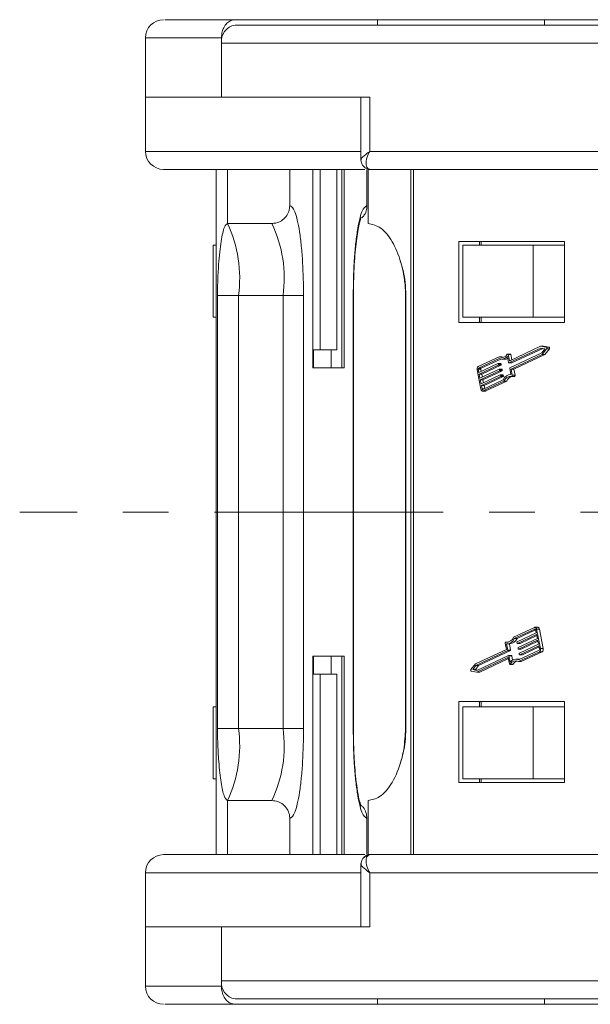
# Model space of a CAD drawing. Header units: millimetres. Extents: x 3223 to 4146, y -133 to 519.
# Tile 3 of 39: x 3518 to 3549, y 36 to 91. Entities that reach past the tile are written whole.
import ezdxf

# ---------------------------------------------------------------- set-up
doc = ezdxf.new("R2010")
doc.units = ezdxf.units.MM
doc.linetypes.add('CENTERX2', pattern=[20.32, 12.7, -2.54, 2.54, -2.54])

msp = doc.modelspace()

# ---------------------------------------------------------------- linework, layer by layer
at = {"color": 7, "linetype": 'Continuous', "lineweight": 15}
for p, q in [((3529.776, 90.5), (3537.672, 90.5)), ((3552.213, 90.2), (3529.776, 90.2)), ((3537.672, 90.5), (3537.672, 90.2)), ((3537.672, 90.5), (3546.935, 90.5)), ((3546.935, 90.2), (3546.935, 90.5)), ((3546.935, 90.5), (3554.831, 90.5)), ((3524.803, 89.5), (3524.803, 86.2)), ((3529.016, 89.5), (3524.803, 89.5)), ((3529.016, 89.2), (3529.016, 89.5)), ((3529.016, 86.2), (3529.016, 89.2)), ((3529.016, 89.2), (3550.727, 89.2)), ((3524.803, 86.2), (3524.803, 83.2)), ((3529.016, 86.2), (3524.803, 86.2)), ((3537.242, 86.2), (3529.016, 86.2)), ((3536.76, 86.2), (3536.76, 82.698)), ((3537.242, 83.2), (3537.242, 86.2)), ((3536.76, 83.2), (3524.803, 83.2)), ((3558.952, 83.2), (3537.242, 83.2)), ((3528.719, 82.2), (3528.719, 44.2)), ((3528.725, 44.2), (3528.725, 82.2)), ((3529.351, 82.2), (3529.351, 79.2)), ((3532.81, 80.2), (3532.81, 82.2)), ((3534.081, 82.2), (3534.081, 71.2)), ((3534.093, 71.2), (3534.093, 82.2)), ((3534.493, 72.2), (3534.493, 82.2)), ((3535.411, 82.2), (3535.411, 72.2)), ((3535.422, 72.2), (3535.422, 82.2)), ((3535.695, 82.2), (3535.695, 71.2)), ((3535.823, 71.2), (3535.823, 82.2)), ((3537.093, 82.2), (3537.093, 80.2)), ((3537.151, 79.2), (3537.151, 82.2)), ((3537.151, 82.2), (3537.273, 82.2)), ((3537.191, 82.207), (3537.273, 82.2)), ((3559.711, 82.2), (3537.273, 82.2)), ((3539.534, 82.2), (3539.534, 44.2)), ((3539.679, 44.2), (3539.679, 82.2)), ((3531.822, 79.2), (3529.351, 79.2)), ((3548.051, 78.2), (3542.194, 78.2)), ((3542.194, 78.2), (3542.194, 73.7)), ((3543.333, 78.2), (3543.333, 78)), ((3543.43, 78), (3543.43, 78.2)), ((3548.051, 73.7), (3548.051, 78.2)), ((3528.563, 74), (3528.563, 78)), ((3528.563, 78), (3528.719, 78)), ((3542.411, 78), (3542.411, 74)), ((3546.316, 78), (3542.411, 78)), ((3546.316, 74), (3546.316, 78)), ((3546.316, 78), (3548.051, 78)), ((3528.799, 75.2), (3528.799, 51.2)), ((3529.963, 75.2), (3528.799, 75.2)), ((3532.434, 75.2), (3529.963, 75.2)), ((3529.963, 51.2), (3529.963, 75.2)), ((3532.434, 75.2), (3533.575, 75.2)), ((3532.434, 75.2), (3532.434, 51.2)), ((3533.575, 51.2), (3533.575, 75.2)), ((3536.329, 75.2), (3536.329, 51.2)), ((3536.34, 75.2), (3536.329, 75.2)), ((3536.34, 51.2), (3536.34, 75.2)), ((3539.23, 75.2), (3539.23, 51.2)), ((3539.253, 75.2), (3539.23, 75.2)), ((3539.253, 51.2), (3539.253, 75.2)), ((3528.719, 74), (3528.563, 74)), ((3546.316, 74), (3542.411, 74)), ((3543.333, 74), (3543.333, 73.7)), ((3543.43, 74), (3543.43, 73.7)), ((3548.051, 74), (3546.316, 74)), ((3542.194, 73.7), (3548.051, 73.7)), ((3534.093, 72.2), (3534.493, 72.2)), ((3534.119, 71.2), (3534.119, 72.2)), ((3535.411, 72.2), (3534.493, 72.2)), ((3535.108, 71.2), (3535.108, 72.2)), ((3535.411, 72.2), (3535.422, 72.2)), ((3546.733, 72.293), (3544.971, 71.469)), ((3546.727, 72.389), (3545.012, 71.586)), ((3545.123, 71.469), (3546.846, 72.275)), ((3547.044, 72.337), (3546.727, 72.389)), ((3546.879, 72.389), (3546.727, 72.389)), ((3546.966, 72.255), (3546.733, 72.293)), ((3546.787, 72.024), (3546.966, 72.255)), ((3546.816, 71.939), (3547.061, 72.254)), ((3547.196, 72.337), (3546.879, 72.389)), ((3546.968, 71.939), (3547.213, 72.254)), ((3547.196, 72.337), (3547.044, 72.337)), ((3547.061, 72.254), (3547.213, 72.254)), ((3544.425, 71.803), (3543.265, 71.26)), ((3544.424, 71.704), (3543.283, 71.17)), ((3543.434, 71.17), (3544.515, 71.676)), ((3544.577, 71.803), (3544.425, 71.803)), ((3544.572, 71.671), (3544.724, 71.671)), ((3544.952, 71.485), (3544.883, 71.832)), ((3545.051, 71.96), (3544.899, 71.96)), ((3544.928, 71.927), (3544.993, 71.602)), ((3544.928, 71.927), (3545.08, 71.927)), ((3545.045, 71.602), (3544.993, 71.602)), ((3545.025, 71.199), (3546.787, 72.024)), ((3545.136, 71.644), (3545.08, 71.927)), ((3545.086, 71.13), (3546.816, 71.939)), ((3545.238, 71.13), (3546.968, 71.939)), ((3546.968, 71.939), (3546.816, 71.939)), ((3534.081, 71.2), (3535.823, 71.2)), ((3543.204, 71.084), (3543.417, 70.006)), ((3543.262, 71.112), (3543.298, 70.932)), ((3543.414, 71.112), (3543.262, 71.112)), ((3543.283, 71.17), (3543.434, 71.17)), ((3543.298, 70.932), (3544.358, 71.428)), ((3544.376, 71.338), (3543.316, 70.842)), ((3543.36, 70.617), (3544.42, 71.113)), ((3544.438, 71.023), (3543.378, 70.528)), ((3543.437, 70.997), (3543.414, 71.112)), ((3543.468, 70.842), (3544.528, 71.338)), ((3543.53, 70.528), (3544.59, 71.023)), ((3544.514, 71.429), (3544.362, 71.429)), ((3544.528, 71.338), (3544.376, 71.338)), ((3544.377, 71.412), (3544.386, 71.367)), ((3544.529, 71.412), (3544.377, 71.412)), ((3544.538, 71.367), (3544.386, 71.367)), ((3544.577, 71.114), (3544.425, 71.114)), ((3544.59, 71.023), (3544.438, 71.023)), ((3544.439, 71.098), (3544.448, 71.053)), ((3544.591, 71.098), (3544.439, 71.098)), ((3544.6, 71.053), (3544.448, 71.053)), ((3544.538, 71.367), (3544.529, 71.412)), ((3544.6, 71.053), (3544.591, 71.098)), ((3544.967, 71.468), (3545.118, 71.468)), ((3545.123, 71.469), (3544.971, 71.469)), ((3545.083, 70.823), (3545.014, 71.17)), ((3545.155, 70.782), (3545.086, 71.13)), ((3545.238, 71.13), (3545.086, 71.13)), ((3545.307, 70.782), (3545.238, 71.13)), ((3543.316, 70.842), (3543.36, 70.617)), ((3543.468, 70.842), (3543.316, 70.842)), ((3543.378, 70.528), (3543.422, 70.303)), ((3543.53, 70.528), (3543.378, 70.528)), ((3543.422, 70.303), (3544.483, 70.799)), ((3544.5, 70.709), (3543.44, 70.213)), ((3543.499, 70.682), (3543.468, 70.842)), ((3543.514, 70.002), (3544.656, 70.536)), ((3543.561, 70.368), (3543.53, 70.528)), ((3543.532, 69.912), (3544.692, 70.455)), ((3543.592, 70.213), (3544.652, 70.709)), ((3543.684, 69.912), (3544.844, 70.455)), ((3544.639, 70.8), (3544.487, 70.8)), ((3544.652, 70.709), (3544.5, 70.709)), ((3544.502, 70.783), (3544.511, 70.738)), ((3544.654, 70.783), (3544.502, 70.783)), ((3544.662, 70.738), (3544.511, 70.738)), ((3544.662, 70.738), (3544.654, 70.783)), ((3544.844, 70.455), (3544.692, 70.455)), ((3545.083, 70.824), (3545.053, 70.824)), ((3545.126, 70.722), (3545.278, 70.722)), ((3545.307, 70.782), (3545.155, 70.782)), ((3543.44, 70.213), (3543.476, 70.033)), ((3543.592, 70.213), (3543.44, 70.213)), ((3543.476, 70.033), (3543.581, 70.033)), ((3543.505, 69.906), (3543.657, 69.906)), ((3543.684, 69.912), (3543.532, 69.912)), ((3543.624, 70.053), (3543.592, 70.213)), ((3546.391, 56.801), (3545.231, 56.258)), ((3546.57, 56.807), (3546.418, 56.807)), ((3546.409, 56.711), (3545.267, 56.177)), ((3545.419, 56.177), (3546.451, 56.66)), ((3545.423, 56.004), (3546.483, 56.5)), ((3546.501, 56.41), (3545.44, 55.914)), ((3545.592, 55.914), (3546.514, 56.345)), ((3546.427, 56.711), (3546.409, 56.711)), ((3546.483, 56.5), (3546.447, 56.68)), ((3546.545, 56.185), (3546.501, 56.41)), ((3546.719, 55.629), (3546.506, 56.707)), ((3546.506, 56.707), (3546.658, 56.707)), ((3546.871, 55.629), (3546.658, 56.707)), ((3544.768, 55.931), (3544.837, 55.583)), ((3544.94, 55.991), (3544.797, 55.991)), ((3544.802, 55.991), (3544.938, 55.991)), ((3544.84, 55.89), (3544.909, 55.543)), ((3544.87, 55.889), (3545.022, 55.889)), ((3545.061, 55.543), (3544.992, 55.889)), ((3545.419, 56.177), (3545.267, 56.177)), ((3545.421, 55.93), (3545.413, 55.975)), ((3545.436, 55.913), (3545.588, 55.913)), ((3545.592, 55.914), (3545.44, 55.914)), ((3545.485, 55.69), (3546.545, 56.185)), ((3546.563, 56.096), (3545.503, 55.6)), ((3545.547, 55.375), (3546.607, 55.871)), ((3546.625, 55.781), (3545.565, 55.285)), ((3545.655, 55.6), (3546.576, 56.031)), ((3545.717, 55.285), (3546.638, 55.716)), ((3546.607, 55.871), (3546.563, 56.096)), ((3546.661, 55.601), (3546.625, 55.781)), ((3535.823, 55.2), (3534.081, 55.2)), ((3534.081, 55.2), (3534.081, 44.2)), ((3534.093, 44.2), (3534.093, 55.2)), ((3534.119, 55.2), (3534.119, 54.2)), ((3535.108, 55.2), (3535.108, 54.2)), ((3535.695, 55.2), (3535.695, 44.2)), ((3535.823, 44.2), (3535.823, 55.2)), ((3544.837, 55.583), (3543.107, 54.774)), ((3544.899, 55.513), (3543.137, 54.689)), ((3543.19, 54.42), (3544.952, 55.244)), ((3543.288, 54.689), (3545.05, 55.513)), ((3545.05, 55.513), (3544.899, 55.513)), ((3545.061, 55.543), (3544.909, 55.543)), ((3545.108, 55.245), (3544.956, 55.245)), ((3544.971, 55.228), (3545.04, 54.881)), ((3545.123, 55.228), (3544.971, 55.228)), ((3545.17, 54.991), (3545.123, 55.228)), ((3545.484, 55.615), (3545.475, 55.66)), ((3545.498, 55.599), (3545.65, 55.599)), ((3545.498, 54.91), (3546.658, 55.453)), ((3545.499, 55.009), (3546.641, 55.543)), ((3545.655, 55.6), (3545.503, 55.6)), ((3545.546, 55.301), (3545.537, 55.346)), ((3545.561, 55.284), (3545.713, 55.284)), ((3545.717, 55.285), (3545.565, 55.285)), ((3545.65, 54.91), (3546.81, 55.453)), ((3546.658, 55.453), (3546.81, 55.453)), ((3546.871, 55.629), (3546.719, 55.629)), ((3543.107, 54.774), (3542.862, 54.459)), ((3543.137, 54.689), (3542.957, 54.458)), ((3543.109, 54.458), (3543.288, 54.689)), ((3543.288, 54.689), (3543.137, 54.689)), ((3543.196, 54.324), (3544.911, 55.127)), ((3543.348, 54.324), (3544.939, 55.068)), ((3544.92, 55.127), (3544.911, 55.127)), ((3544.995, 54.786), (3544.93, 55.111)), ((3545.024, 54.752), (3545.176, 54.752)), ((3545.197, 54.765), (3545.045, 54.765)), ((3545.503, 55.042), (3545.351, 55.042)), ((3545.65, 54.91), (3545.498, 54.91)), ((3534.493, 54.2), (3534.093, 54.2)), ((3534.493, 44.2), (3534.493, 54.2)), ((3534.493, 54.2), (3535.411, 54.2)), ((3535.411, 54.2), (3535.411, 44.2)), ((3535.422, 54.2), (3535.411, 54.2)), ((3535.422, 44.2), (3535.422, 54.2)), ((3542.879, 54.376), (3543.196, 54.324)), ((3542.957, 54.458), (3543.19, 54.42)), ((3543.109, 54.458), (3542.957, 54.458)), ((3543.229, 54.438), (3543.109, 54.458)), ((3543.348, 54.324), (3543.196, 54.324)), ((3548.051, 52.7), (3542.194, 52.7)), ((3542.194, 52.7), (3542.194, 48.2)), ((3543.333, 52.7), (3543.333, 52.4)), ((3543.43, 52.7), (3543.43, 52.4)), ((3548.051, 48.2), (3548.051, 52.7)), ((3528.563, 48.4), (3528.563, 52.4)), ((3528.563, 52.4), (3528.719, 52.4)), ((3542.411, 52.4), (3542.411, 48.4)), ((3542.411, 52.4), (3546.316, 52.4)), ((3546.316, 48.4), (3546.316, 52.4)), ((3546.316, 52.4), (3548.051, 52.4)), ((3529.963, 51.2), (3528.799, 51.2)), ((3529.963, 51.2), (3532.434, 51.2)), ((3532.434, 51.2), (3533.575, 51.2)), ((3536.34, 51.2), (3536.329, 51.2)), ((3539.23, 51.2), (3539.253, 51.2)), ((3528.719, 48.4), (3528.563, 48.4)), ((3542.194, 48.2), (3548.051, 48.2)), ((3542.411, 48.4), (3546.316, 48.4)), ((3543.333, 48.4), (3543.333, 48.2)), ((3543.43, 48.2), (3543.43, 48.4)), ((3548.051, 48.4), (3546.316, 48.4)), ((3529.351, 44.2), (3529.351, 47.2)), ((3529.351, 47.2), (3531.822, 47.2)), ((3537.151, 44.2), (3537.151, 47.2)), ((3532.81, 44.2), (3532.81, 46.2)), ((3537.093, 44.2), (3537.093, 46.2)), ((3536.76, 43.702), (3536.76, 40.2)), ((3537.151, 44.2), (3537.273, 44.2)), ((3537.273, 44.2), (3537.163, 44.145)), ((3537.273, 44.2), (3559.711, 44.2)), ((3524.803, 43.2), (3524.803, 40.2)), ((3524.803, 43.2), (3536.76, 43.2)), ((3537.242, 43.2), (3558.952, 43.2)), ((3537.242, 40.2), (3537.242, 43.2)), ((3524.803, 40.2), (3524.803, 36.9)), ((3524.803, 40.2), (3529.016, 40.2)), ((3529.016, 37.2), (3529.016, 40.2)), ((3529.016, 40.2), (3537.242, 40.2)), ((3550.727, 37.2), (3529.016, 37.2)), ((3529.016, 36.9), (3529.016, 37.2)), ((3524.803, 36.9), (3529.016, 36.9)), ((3529.776, 36.2), (3552.213, 36.2)), ((3537.672, 36.2), (3537.672, 35.9)), ((3546.935, 35.9), (3546.935, 36.2)), ((3537.672, 35.9), (3529.776, 35.9)), ((3546.935, 35.9), (3537.672, 35.9)), ((3554.831, 35.9), (3546.935, 35.9))]:
    msp.add_line(p, q, dxfattribs=at)
at = {"color": 1, "linetype": 'CENTERX2', "lineweight": 13}
msp.add_line((4029.004, 63.2), (3517.823, 63.2), dxfattribs=at)
at = {"color": 7, "linetype": 'Continuous', "lineweight": 15, "flags": 128}
for points in [[(3547.044, 72.337), (3547.053, 72.333), (3547.061, 72.326), (3547.067, 72.316), (3547.07, 72.304), (3547.072, 72.29), (3547.07, 72.277), (3547.067, 72.264), (3547.061, 72.254)], [(3547.213, 72.254), (3547.218, 72.264), (3547.222, 72.277), (3547.224, 72.29), (3547.222, 72.304), (3547.218, 72.316), (3547.212, 72.326), (3547.205, 72.333), (3547.196, 72.337)], [(3544.648, 71.775), (3544.635, 71.779), (3544.577, 71.803)], [(3544.878, 71.948), (3544.885, 71.955), (3544.892, 71.959), (3544.9, 71.96), (3544.907, 71.959), (3544.914, 71.954), (3544.92, 71.947), (3544.925, 71.938), (3544.928, 71.927)], [(3544.993, 71.602), (3544.994, 71.598), (3544.996, 71.594), (3544.998, 71.591), (3545, 71.588), (3545.003, 71.586), (3545.006, 71.585), (3545.009, 71.585), (3545.012, 71.586)], [(3545.08, 71.927), (3545.077, 71.938), (3545.072, 71.947), (3545.066, 71.954), (3545.059, 71.959), (3545.051, 71.96), (3545.051, 71.96)], [(3544.358, 71.428), (3544.361, 71.429), (3544.364, 71.429), (3544.367, 71.428), (3544.37, 71.426), (3544.372, 71.424), (3544.374, 71.42), (3544.376, 71.416), (3544.377, 71.412)], [(3544.42, 71.113), (3544.423, 71.114), (3544.426, 71.114), (3544.429, 71.113), (3544.432, 71.112), (3544.434, 71.109), (3544.437, 71.106), (3544.438, 71.102), (3544.439, 71.098)], [(3544.529, 71.412), (3544.528, 71.416), (3544.526, 71.42), (3544.524, 71.424), (3544.521, 71.426), (3544.519, 71.428), (3544.516, 71.429), (3544.514, 71.429)], [(3544.591, 71.098), (3544.59, 71.102), (3544.588, 71.106), (3544.586, 71.109), (3544.584, 71.112), (3544.581, 71.113), (3544.578, 71.114), (3544.577, 71.114)], [(3544.971, 71.469), (3544.968, 71.468), (3544.965, 71.468), (3544.962, 71.469), (3544.959, 71.471), (3544.957, 71.473), (3544.955, 71.477), (3544.953, 71.48), (3544.952, 71.485)], [(3545.118, 71.468), (3545.12, 71.468), (3545.123, 71.469)], [(3544.483, 70.799), (3544.486, 70.8), (3544.489, 70.8), (3544.492, 70.799), (3544.494, 70.797), (3544.497, 70.794), (3544.499, 70.791), (3544.501, 70.787), (3544.502, 70.783)], [(3544.654, 70.783), (3544.652, 70.787), (3544.651, 70.791), (3544.649, 70.794), (3544.646, 70.797), (3544.643, 70.799), (3544.64, 70.8), (3544.639, 70.8)], [(3545.155, 70.782), (3545.156, 70.771), (3545.156, 70.759), (3545.153, 70.748), (3545.149, 70.738), (3545.143, 70.73), (3545.136, 70.725), (3545.129, 70.722), (3545.121, 70.722)], [(3545.278, 70.722), (3545.281, 70.722), (3545.288, 70.725), (3545.295, 70.73), (3545.301, 70.738), (3545.305, 70.748), (3545.308, 70.759), (3545.308, 70.771), (3545.307, 70.782)], [(3543.532, 69.912), (3543.514, 69.907), (3543.496, 69.907), (3543.479, 69.912), (3543.462, 69.922), (3543.447, 69.938), (3543.434, 69.957), (3543.424, 69.98), (3543.417, 70.006)], [(3543.476, 70.033), (3543.478, 70.025), (3543.482, 70.017), (3543.486, 70.01), (3543.491, 70.005), (3543.496, 70.002), (3543.502, 70), (3543.508, 70), (3543.514, 70.002)], [(3543.657, 69.906), (3543.666, 69.907), (3543.684, 69.912)], [(3546.391, 56.801), (3546.409, 56.806), (3546.427, 56.806), (3546.445, 56.801), (3546.461, 56.79), (3546.476, 56.775), (3546.489, 56.756), (3546.499, 56.733), (3546.506, 56.707)], [(3546.658, 56.707), (3546.651, 56.733), (3546.641, 56.756), (3546.628, 56.775), (3546.613, 56.79), (3546.596, 56.801), (3546.579, 56.806), (3546.57, 56.807)], [(3546.447, 56.68), (3546.445, 56.688), (3546.442, 56.696), (3546.437, 56.702), (3546.432, 56.708), (3546.427, 56.711), (3546.421, 56.713), (3546.415, 56.713), (3546.409, 56.711)], [(3544.768, 55.931), (3544.767, 55.942), (3544.767, 55.954), (3544.77, 55.965), (3544.774, 55.975), (3544.78, 55.983), (3544.787, 55.988), (3544.794, 55.991), (3544.802, 55.991)], [(3545.44, 55.914), (3545.438, 55.913), (3545.435, 55.913), (3545.432, 55.914), (3545.429, 55.916), (3545.426, 55.919), (3545.424, 55.922), (3545.423, 55.926), (3545.421, 55.93)], [(3545.588, 55.913), (3545.589, 55.913), (3545.592, 55.914)], [(3544.952, 55.244), (3544.955, 55.245), (3544.958, 55.245), (3544.961, 55.244), (3544.964, 55.242), (3544.966, 55.24), (3544.968, 55.236), (3544.97, 55.232), (3544.971, 55.228)], [(3545.123, 55.228), (3545.122, 55.232), (3545.12, 55.236), (3545.118, 55.24), (3545.116, 55.242), (3545.113, 55.244), (3545.11, 55.245), (3545.108, 55.245)], [(3545.503, 55.6), (3545.5, 55.599), (3545.497, 55.599), (3545.494, 55.6), (3545.491, 55.601), (3545.489, 55.604), (3545.487, 55.607), (3545.485, 55.611), (3545.484, 55.615)], [(3545.565, 55.285), (3545.562, 55.284), (3545.559, 55.284), (3545.556, 55.285), (3545.553, 55.287), (3545.551, 55.289), (3545.549, 55.293), (3545.547, 55.296), (3545.546, 55.301)], [(3545.65, 55.599), (3545.652, 55.599), (3545.655, 55.6)], [(3545.713, 55.284), (3545.714, 55.284), (3545.717, 55.285)], [(3544.93, 55.111), (3544.929, 55.115), (3544.928, 55.119), (3544.925, 55.122), (3544.923, 55.125), (3544.92, 55.127), (3544.917, 55.127), (3544.914, 55.127), (3544.911, 55.127)], [(3545.045, 54.765), (3545.038, 54.758), (3545.031, 54.754), (3545.024, 54.752), (3545.016, 54.754), (3545.009, 54.759), (3545.003, 54.766), (3544.998, 54.775), (3544.995, 54.786)], [(3545.56, 55.037), (3545.532, 55.04), (3545.503, 55.042)], [(3542.879, 54.376), (3542.87, 54.38), (3542.863, 54.387), (3542.857, 54.397), (3542.853, 54.409), (3542.851, 54.423), (3542.853, 54.436), (3542.856, 54.449), (3542.862, 54.459)]]:
    msp.add_lwpolyline(points, dxfattribs=at)
at = {"color": 7, "linetype": 'Continuous', "lineweight": 15}
for centre, radius, start, end in [((3525.803, 89.5), 1, 90, 180), ((3529.915, 89.306), 0.905, 98.8643, 186.719), ((3525.803, 83.2), 1, 180, 270), ((3522.967, 76.177), 7.063, 352.0527, 25.3433), ((3525.438, 76.177), 7.063, 352.0527, 25.3433), ((3544.573, 72.056), 0.382, 247.0282, 324.0838), ((3544.574, 72.118), 0.348, 244.631, 330.9013), ((3544.72, 72.033), 0.362, 270.5161, 300.6957), ((3543.36, 71.129), 0.162, 125.8012, 195.9204), ((3543.314, 71.127), 0.054, 125.8012, 195.9204), ((3543.466, 71.127), 0.054, 125.8012, 195.9204), ((3544.36, 71.36), 0.027, 305.8012, 15.9204), ((3544.422, 71.045), 0.027, 305.8012, 15.9204), ((3544.512, 71.36), 0.027, 305.8012, 15.9204), ((3544.574, 71.045), 0.027, 305.8012, 15.9204), ((3545.04, 71.178), 0.027, 125.8012, 195.9204), ((3544.485, 70.731), 0.027, 305.8012, 15.9204), ((3544.636, 70.731), 0.027, 305.8012, 15.9204), ((3545.085, 70.358), 0.465, 90.2215, 157.5057), ((3545.072, 70.323), 0.402, 82.9693, 160.9069), ((3545.276, 70.275), 0.468, 107.5197, 157.4803), ((3544.851, 56.39), 0.402, 262.9693, 340.9069), ((3544.838, 56.355), 0.465, 270.2215, 337.5057), ((3544.983, 56.361), 0.473, 274.6826, 337.1672), ((3545.438, 55.982), 0.027, 125.8012, 195.9204), ((3544.883, 55.535), 0.027, 305.8012, 15.9204), ((3545.035, 55.535), 0.027, 305.8012, 15.9204), ((3545.501, 55.668), 0.027, 125.8012, 195.9204), ((3545.563, 55.353), 0.027, 125.8012, 195.9204), ((3546.609, 55.586), 0.054, 305.8012, 15.9204), ((3546.564, 55.584), 0.162, 305.8012, 15.9204), ((3546.715, 55.584), 0.162, 305.8012, 15.9204), ((3545.35, 54.656), 0.382, 67.0282, 144.0838), ((3545.349, 54.595), 0.348, 64.631, 150.9013), ((3545.174, 54.778), 0.0259, 273.2454, 328.4045), ((3545.544, 54.542), 0.412, 106.4202, 147.3586), ((3522.967, 50.224), 7.063, 334.6567, 7.9473), ((3525.438, 50.224), 7.063, 334.6567, 7.9473), ((3525.803, 43.2), 1, 90, 180), ((3537.274, 43.706), 0.494, 90.0694, 143.1062), ((3529.915, 37.094), 0.905, 173.281, 261.1357), ((3525.803, 36.9), 1, 180, 270)]:
    msp.add_arc(centre, radius, start, end, dxfattribs=at)
for points, knots in [([(3529.776, 90.5), (3529.16, 90.5), (3527.892, 90.5), (3526.609, 90.5), (3525.865, 90.5), (3525.88, 90.5), (3525.885, 90.5)], [0, 0, 0, 0, 0.258266, 0.532003, 0.81712, 1, 1, 1, 1]), ([(3529.016, 89.5), (3529.025, 89.613), (3529.041, 89.838), (3529.172, 90.137), (3529.365, 90.363), (3529.578, 90.483), (3529.72, 90.495), (3529.776, 90.5)], [0, 0, 0, 0, 0.214694, 0.429388, 0.644082, 0.858775, 1, 1, 1, 1]), ([(3536.769, 82.729), (3536.767, 82.733), (3536.756, 82.751), (3536.859, 82.908), (3537.091, 83.086), (3537.242, 83.2)], [0, 0, 0, 0, 0.0892379, 0.4127129, 1, 1, 1, 1]), ([(3537.242, 83.2), (3537.182, 83.078), (3537.064, 82.833), (3537.024, 82.503), (3537.09, 82.253), (3537.214, 82.217), (3537.273, 82.2)], [0, 0, 0, 0, 0.251519, 0.501784, 0.765632, 1, 1, 1, 1]), ([(3536.76, 82.722), (3536.765, 82.665), (3536.776, 82.544), (3536.873, 82.379), (3537.026, 82.25), (3537.154, 82.222), (3537.217, 82.208)], [0, 0, 0, 0, 0.227693, 0.480078, 0.743412, 1, 1, 1, 1]), ([(3536.976, 82.2), (3536.935, 82.2), (3535.86, 82.2), (3533.873, 82.2), (3531.17, 82.2), (3528.897, 82.2), (3527.169, 82.2), (3526.154, 82.2), (3525.739, 82.2), (3525.829, 82.2), (3525.841, 82.2)], [0, 0, 0, 0, 0.006133, 0.162356, 0.325075, 0.491247, 0.657418, 0.820137, 0.976361, 1, 1, 1, 1]), ([(3532.81, 80.2), (3532.799, 80.088), (3532.777, 79.863), (3532.607, 79.563), (3532.356, 79.337), (3532.078, 79.217), (3531.894, 79.205), (3531.822, 79.2)], [0, 0, 0, 0, 0.2146939, 0.4293877, 0.6440816, 0.8587754, 1, 1, 1, 1]), ([(3533.575, 75.2), (3533.565, 75.829), (3533.549, 76.797), (3533.453, 77.961), (3533.355, 78.762), (3533.232, 79.407), (3533.054, 80.031), (3532.906, 80.133), (3532.81, 80.2)], [0, 0, 0, 0, 0.239457, 0.368361, 0.5, 0.631639, 0.760543, 1, 1, 1, 1]), ([(3537.093, 80.2), (3536.997, 80.133), (3536.849, 80.031), (3536.671, 79.407), (3536.549, 78.762), (3536.45, 77.961), (3536.354, 76.797), (3536.339, 75.829), (3536.329, 75.2)], [0, 0, 0, 0, 0.239457, 0.368361, 0.5, 0.631639, 0.760543, 1, 1, 1, 1]), ([(3536.798, 79.505), (3536.849, 79.557), (3536.98, 79.69), (3537.075, 79.942), (3537.088, 80.127), (3537.093, 80.2)], [0, 0, 0, 0, 0.2845, 0.716097, 1, 1, 1, 1]), ([(3529.351, 79.2), (3529.294, 79.158), (3529.17, 79.066), (3528.995, 78.28), (3528.872, 77.155), (3528.808, 76.063), (3528.802, 75.453), (3528.799, 75.2)], [0, 0, 0, 0, 0.219162, 0.479166, 0.735489, 0.890617, 1, 1, 1, 1]), ([(3536.34, 75.2), (3536.345, 75.624), (3536.351, 76.21), (3536.392, 77.011), (3536.436, 77.619), (3536.502, 78.242), (3536.577, 78.763), (3536.659, 79.167), (3536.726, 79.419), (3536.78, 79.54), (3536.771, 79.526), (3536.769, 79.523)], [0, 0, 0, 0, 0.206019, 0.284809, 0.411622, 0.534982, 0.658198, 0.775222, 0.882312, 0.976161, 1, 1, 1, 1]), ([(3539.253, 75.2), (3539.243, 75.453), (3539.216, 76.111), (3538.964, 77.192), (3538.509, 78.257), (3537.869, 79.047), (3537.392, 79.149), (3537.151, 79.2)], [0, 0, 0, 0, 0.1096723, 0.2846477, 0.5192481, 0.7563203, 1, 1, 1, 1]), ([(3538.926, 77.17), (3538.949, 77.105), (3539.036, 76.863), (3539.144, 76.337), (3539.221, 75.737), (3539.228, 75.336), (3539.23, 75.2)], [0, 0, 0, 0, 0.111478, 0.418759, 0.803196, 1, 1, 1, 1]), ([(3528.799, 51.2), (3528.802, 50.947), (3528.809, 50.29), (3528.875, 49.208), (3528.994, 48.143), (3529.163, 47.354), (3529.288, 47.252), (3529.351, 47.2)], [0, 0, 0, 0, 0.109672, 0.284648, 0.519248, 0.75632, 1, 1, 1, 1]), ([(3532.81, 46.2), (3532.906, 46.267), (3533.054, 46.37), (3533.232, 46.993), (3533.355, 47.639), (3533.453, 48.44), (3533.549, 49.604), (3533.565, 50.571), (3533.575, 51.2)], [0, 0, 0, 0, 0.239457, 0.368361, 0.5, 0.631639, 0.760543, 1, 1, 1, 1]), ([(3536.329, 51.2), (3536.339, 50.571), (3536.354, 49.604), (3536.45, 48.44), (3536.549, 47.639), (3536.671, 46.993), (3536.849, 46.37), (3536.997, 46.267), (3537.093, 46.2)], [0, 0, 0, 0, 0.239457, 0.368361, 0.5, 0.631639, 0.760543, 1, 1, 1, 1]), ([(3536.765, 46.887), (3536.766, 46.884), (3536.771, 46.876), (3536.691, 47.085), (3536.597, 47.515), (3536.498, 48.169), (3536.431, 48.846), (3536.384, 49.512), (3536.349, 50.279), (3536.343, 50.859), (3536.34, 51.2)], [0, 0, 0, 0, 0.044458, 0.15259, 0.315242, 0.473456, 0.60936, 0.716575, 0.833189, 1, 1, 1, 1]), ([(3537.151, 47.2), (3537.368, 47.242), (3537.842, 47.335), (3538.508, 48.121), (3538.977, 49.245), (3539.218, 50.337), (3539.243, 50.948), (3539.253, 51.2)], [0, 0, 0, 0, 0.219162, 0.479166, 0.735489, 0.890617, 1, 1, 1, 1]), ([(3539.23, 51.2), (3539.211, 50.808), (3539.183, 50.263), (3539.055, 49.631), (3538.977, 49.396), (3538.943, 49.292)], [0, 0, 0, 0, 0.589374, 0.818507, 1, 1, 1, 1]), ([(3531.822, 47.2), (3531.933, 47.189), (3532.155, 47.167), (3532.451, 46.995), (3532.675, 46.741), (3532.793, 46.46), (3532.805, 46.274), (3532.81, 46.2)], [0, 0, 0, 0, 0.214694, 0.429388, 0.644082, 0.858775, 1, 1, 1, 1]), ([(3537.093, 46.2), (3537.082, 46.312), (3537.059, 46.535), (3536.926, 46.795), (3536.796, 46.901), (3536.753, 46.937)], [0, 0, 0, 0, 0.4, 0.8, 1, 1, 1, 1]), ([(3525.841, 44.2), (3525.829, 44.2), (3525.739, 44.2), (3526.154, 44.2), (3527.169, 44.2), (3528.897, 44.2), (3531.17, 44.2), (3533.873, 44.2), (3535.86, 44.2), (3536.935, 44.2), (3536.976, 44.2)], [0, 0, 0, 0, 0.023639, 0.179863, 0.342582, 0.508753, 0.674925, 0.837644, 0.993867, 1, 1, 1, 1]), ([(3537.168, 44.171), (3537.112, 44.152), (3536.996, 44.115), (3536.863, 43.989), (3536.777, 43.834), (3536.767, 43.721), (3536.762, 43.668)], [0, 0, 0, 0, 0.256261, 0.518044, 0.770035, 1, 1, 1, 1]), ([(3537.163, 44.145), (3537.146, 44.138), (3537.067, 44.107), (3537.027, 43.893), (3537.063, 43.569), (3537.182, 43.323), (3537.242, 43.2)], [0, 0, 0, 0, 0.0843084, 0.3998758, 0.6991885, 1, 1, 1, 1]), ([(3536.769, 43.672), (3536.767, 43.668), (3536.756, 43.649), (3536.859, 43.493), (3537.091, 43.315), (3537.242, 43.2)], [0, 0, 0, 0, 0.089248, 0.412713, 1, 1, 1, 1]), ([(3529.776, 35.9), (3529.69, 35.911), (3529.519, 35.933), (3529.292, 36.106), (3529.12, 36.36), (3529.029, 36.641), (3529.02, 36.827), (3529.016, 36.9)], [0, 0, 0, 0, 0.2146939, 0.4293877, 0.6440816, 0.8587754, 1, 1, 1, 1]), ([(3525.885, 35.9), (3525.88, 35.9), (3525.865, 35.9), (3526.609, 35.9), (3527.892, 35.9), (3529.16, 35.9), (3529.776, 35.9)], [0, 0, 0, 0, 0.18288, 0.467997, 0.741734, 1, 1, 1, 1])]:
    msp.add_open_spline(points, degree=3, knots=knots, dxfattribs=at)

doc.saveas('drawing.dxf')
